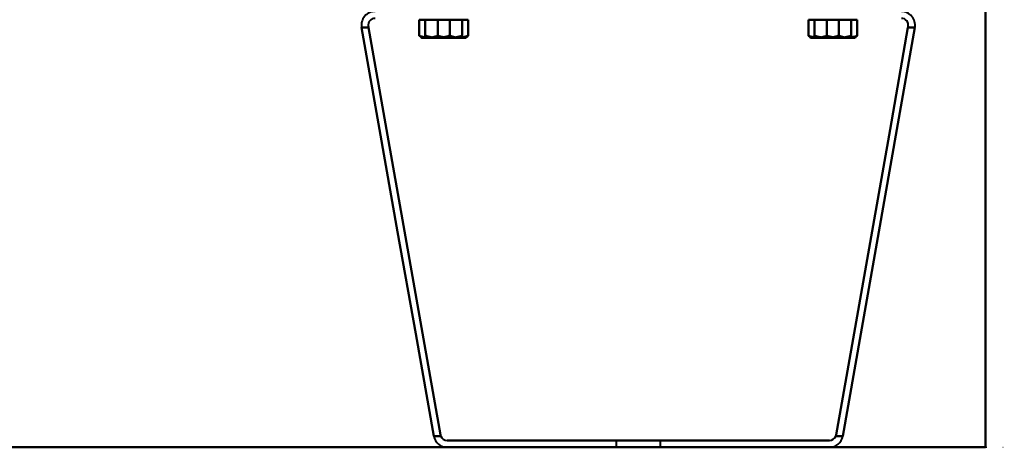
# Model space of a CAD drawing. Header units: millimetres. Extents: x -1087 to 1688, y -120 to 1210.
# Tile 52 of 92: x 456 to 746, y 0 to 126. Entities that reach past the tile are written whole.
import ezdxf

# ---------------------------------------------------------------- set-up
doc = ezdxf.new("R2010")
doc.units = ezdxf.units.MM
doc.linetypes.add('Tiret point', pattern=[15.875, 6.35, -4.7625, 0, -4.7625])
for name, color, linetype, lineweight in [('A-FLOR-LEVL', 51, 'Continuous', 30), ('A-GENM', 13, 'Continuous', 40), ('G-IMPT', 8, 'Continuous', 40)]:
    doc.layers.add(name, color=color, linetype=linetype, lineweight=lineweight)

# ---------------------------------------------------------------- blocks, each defined once
blk = doc.blocks.new('Maintenance r21 - Maintenance r21-762144-Arrière')
at = {"layer": 'A-GENM'}
for p, q in [((740, 1138), (740, 0)), ((740, 0), (740, 1138)), ((740, 0), (-740, 0)), ((-740, 0), (740, 0))]:
    blk.add_line(p, q, dxfattribs=at)
blk = doc.blocks.new('NEXA 2000 CALQUES_dwg-762145-Arrière')
at = {"layer": 'G-IMPT'}
for p, q in [((573.93, 125.97), (575.94, 125.97)), ((573.93, 125.97), (575.94, 125.97)), ((575.94, 125.97), (573.93, 125.97)), ((575.94, 125.97), (573.93, 125.97)), ((574.12, 125.97), (578.61, 125.97)), ((574.12, 125.97), (578.61, 125.97)), ((578.61, 125.97), (574.12, 125.97)), ((578.61, 125.97), (574.12, 125.97)), ((575.94, 125.97), (582.26, 125.97)), ((575.94, 125.97), (582.26, 125.97)), ((582.26, 125.97), (575.94, 125.97)), ((582.26, 125.97), (575.94, 125.97)), ((578.61, 125.97), (584.93, 125.97)), ((578.61, 125.97), (584.93, 125.97)), ((584.93, 125.97), (578.61, 125.97)), ((584.93, 125.97), (578.61, 125.97)), ((582.26, 125.97), (586.75, 125.97)), ((582.26, 125.97), (586.75, 125.97)), ((586.75, 125.97), (582.26, 125.97)), ((586.75, 125.97), (582.26, 125.97)), ((584.93, 125.97), (586.93, 125.97)), ((584.93, 125.97), (586.93, 125.97)), ((586.93, 125.97), (584.93, 125.97)), ((586.93, 125.97), (584.93, 125.97)), ((688.5, 125.97), (690.51, 125.97)), ((688.5, 125.97), (690.51, 125.97)), ((690.51, 125.97), (688.5, 125.97)), ((690.51, 125.97), (688.5, 125.97)), ((688.69, 125.97), (693.18, 125.97)), ((688.69, 125.97), (693.18, 125.97)), ((693.18, 125.97), (688.69, 125.97)), ((693.18, 125.97), (688.69, 125.97)), ((690.51, 125.97), (696.82, 125.97)), ((690.51, 125.97), (696.82, 125.97)), ((696.82, 125.97), (690.51, 125.97)), ((696.82, 125.97), (690.51, 125.97)), ((693.18, 125.97), (699.49, 125.97)), ((693.18, 125.97), (699.49, 125.97)), ((699.49, 125.97), (693.18, 125.97)), ((699.49, 125.97), (693.18, 125.97)), ((696.82, 125.97), (701.31, 125.97)), ((696.82, 125.97), (701.31, 125.97)), ((701.31, 125.97), (696.82, 125.97)), ((701.31, 125.97), (696.82, 125.97)), ((699.49, 125.97), (701.5, 125.97)), ((699.49, 125.97), (701.5, 125.97)), ((701.5, 125.97), (699.49, 125.97)), ((701.5, 125.97), (699.49, 125.97)), ((573.75, 120.78), (573.93, 120.67)), ((573.75, 120.78), (573.93, 120.67)), ((573.93, 120.67), (575.94, 120.67)), ((573.93, 120.67), (575.94, 120.67)), ((575.94, 120.67), (573.93, 120.67)), ((575.94, 120.67), (573.93, 120.67)), ((574.12, 120.67), (578.61, 120.67)), ((574.12, 120.67), (578.61, 120.67)), ((578.61, 120.67), (574.12, 120.67)), ((578.61, 120.67), (574.12, 120.67)), ((575.94, 120.67), (582.26, 120.67)), ((575.94, 120.67), (582.26, 120.67)), ((582.26, 120.67), (575.94, 120.67)), ((582.26, 120.67), (575.94, 120.67)), ((578.61, 120.67), (584.93, 120.67)), ((578.61, 120.67), (584.93, 120.67)), ((584.93, 120.67), (578.61, 120.67)), ((584.93, 120.67), (578.61, 120.67)), ((582.26, 120.67), (586.75, 120.67)), ((582.26, 120.67), (586.75, 120.67)), ((586.75, 120.67), (582.26, 120.67)), ((586.75, 120.67), (582.26, 120.67)), ((584.93, 120.67), (586.93, 120.67)), ((584.93, 120.67), (586.93, 120.67)), ((586.93, 120.67), (584.93, 120.67)), ((586.93, 120.67), (584.93, 120.67)), ((586.93, 120.67), (587.12, 120.78)), ((586.93, 120.67), (587.12, 120.78)), ((688.31, 120.78), (688.5, 120.67)), ((688.31, 120.78), (688.5, 120.67)), ((688.5, 120.67), (690.51, 120.67)), ((688.5, 120.67), (690.51, 120.67)), ((690.51, 120.67), (688.5, 120.67)), ((690.51, 120.67), (688.5, 120.67)), ((688.69, 120.67), (693.18, 120.67)), ((688.69, 120.67), (693.18, 120.67)), ((693.18, 120.67), (688.69, 120.67)), ((693.18, 120.67), (688.69, 120.67)), ((690.51, 120.67), (696.82, 120.67)), ((690.51, 120.67), (696.82, 120.67)), ((696.82, 120.67), (690.51, 120.67)), ((696.82, 120.67), (690.51, 120.67)), ((693.18, 120.67), (699.49, 120.67)), ((693.18, 120.67), (699.49, 120.67)), ((699.49, 120.67), (693.18, 120.67)), ((699.49, 120.67), (693.18, 120.67)), ((696.82, 120.67), (701.31, 120.67)), ((696.82, 120.67), (701.31, 120.67)), ((701.31, 120.67), (696.82, 120.67)), ((701.31, 120.67), (696.82, 120.67)), ((699.49, 120.67), (701.5, 120.67)), ((699.49, 120.67), (701.5, 120.67)), ((701.5, 120.67), (699.49, 120.67)), ((701.5, 120.67), (699.49, 120.67)), ((701.5, 120.67), (701.69, 120.78)), ((701.5, 120.67), (701.69, 120.78)), ((631.22, 2), (631.22, 0)), ((631.22, 2), (631.22, 0)), ((644.22, 2), (631.22, 2)), ((637.72, 2), (631.22, 2)), ((644.22, 2), (631.22, 2)), ((637.72, 2), (631.22, 2)), ((631.22, 2), (637.72, 2)), ((631.22, 2), (637.72, 2)), ((644.22, 0), (631.22, 0)), ((644.22, 0), (631.22, 0)), ((644.22, 0), (631.22, 0)), ((644.22, 0), (631.22, 0)), ((644.22, 2), (637.72, 2)), ((644.22, 2), (637.72, 2)), ((637.72, 2), (644.22, 2)), ((637.72, 2), (644.22, 2)), ((644.22, 0), (644.22, 2)), ((644.22, 0), (644.22, 2)), ((631.22, 0), (644.22, 0)), ((631.22, 0), (644.22, 0)), ((631.22, 0), (644.22, 0)), ((631.22, 0), (644.22, 0))]:
    blk.add_line(p, q, dxfattribs=at)
at = {"layer": 'G-IMPT', "flags": 128}
for points in [[(574.12, 125.97), (573.9, 125.97), (573.67, 125.97), (573.45, 125.97), (573.23, 125.97)], [(573.23, 125.97), (573.23, 124.79), (573.23, 123.61), (573.23, 122.43), (573.23, 121.25)], [(573.23, 121.25), (573.23, 122.43), (573.23, 123.61), (573.23, 124.79), (573.23, 125.97)], [(573.23, 125.97), (573.91, 125.97), (574.59, 125.97), (575.26, 125.97), (575.94, 125.97)], [(574.12, 125.97), (573.9, 125.97), (573.67, 125.97), (573.45, 125.97), (573.23, 125.97)], [(573.23, 125.97), (573.23, 124.79), (573.23, 123.61), (573.23, 122.43), (573.23, 121.25)], [(573.23, 121.25), (573.23, 122.43), (573.23, 123.61), (573.23, 124.79), (573.23, 125.97)], [(573.23, 125.97), (573.91, 125.97), (574.59, 125.97), (575.26, 125.97), (575.94, 125.97)], [(575.94, 125.97), (575.26, 125.97), (574.59, 125.97), (573.91, 125.97), (573.23, 125.97)], [(573.23, 125.97), (573.45, 125.97), (573.67, 125.97), (573.9, 125.97), (574.12, 125.97)], [(575.94, 125.97), (575.26, 125.97), (574.59, 125.97), (573.91, 125.97), (573.23, 125.97)], [(573.23, 125.97), (573.45, 125.97), (573.67, 125.97), (573.9, 125.97), (574.12, 125.97)], [(575.01, 125.97), (574.79, 125.97), (574.56, 125.97), (574.34, 125.97), (574.12, 125.97)], [(575.01, 125.97), (574.79, 125.97), (574.56, 125.97), (574.34, 125.97), (574.12, 125.97)], [(574.12, 125.97), (574.34, 125.97), (574.56, 125.97), (574.79, 125.97), (575.01, 125.97)], [(574.12, 125.97), (574.34, 125.97), (574.56, 125.97), (574.79, 125.97), (575.01, 125.97)], [(578.61, 125.97), (577.71, 125.97), (576.81, 125.97), (575.91, 125.97), (575.01, 125.97)], [(575.01, 125.97), (575.01, 124.79), (575.01, 123.61), (575.01, 122.43), (575.01, 121.25)], [(575.01, 121.25), (575.01, 122.43), (575.01, 123.61), (575.01, 124.79), (575.01, 125.97)], [(578.61, 125.97), (577.71, 125.97), (576.81, 125.97), (575.91, 125.97), (575.01, 125.97)], [(575.01, 125.97), (575.01, 124.79), (575.01, 123.61), (575.01, 122.43), (575.01, 121.25)], [(575.01, 121.25), (575.01, 122.43), (575.01, 123.61), (575.01, 124.79), (575.01, 125.97)], [(575.01, 125.97), (575.91, 125.97), (576.81, 125.97), (577.71, 125.97), (578.61, 125.97)], [(575.01, 125.97), (575.91, 125.97), (576.81, 125.97), (577.71, 125.97), (578.61, 125.97)], [(575.94, 125.97), (576.62, 125.97), (577.3, 125.97), (577.98, 125.97), (578.66, 125.97)], [(575.94, 125.97), (576.62, 125.97), (577.3, 125.97), (577.98, 125.97), (578.66, 125.97)], [(578.66, 125.97), (577.98, 125.97), (577.3, 125.97), (576.62, 125.97), (575.94, 125.97)], [(578.66, 125.97), (577.98, 125.97), (577.3, 125.97), (576.62, 125.97), (575.94, 125.97)], [(582.21, 125.97), (581.31, 125.97), (580.41, 125.97), (579.51, 125.97), (578.61, 125.97)], [(582.21, 125.97), (581.31, 125.97), (580.41, 125.97), (579.51, 125.97), (578.61, 125.97)], [(578.61, 125.97), (579.51, 125.97), (580.41, 125.97), (581.31, 125.97), (582.21, 125.97)], [(578.61, 125.97), (579.51, 125.97), (580.41, 125.97), (581.31, 125.97), (582.21, 125.97)], [(578.66, 125.97), (578.66, 124.79), (578.66, 123.61), (578.66, 122.43), (578.66, 121.25)], [(578.66, 121.25), (578.66, 122.43), (578.66, 123.61), (578.66, 124.79), (578.66, 125.97)], [(578.66, 125.97), (579.56, 125.97), (580.46, 125.97), (581.36, 125.97), (582.26, 125.97)], [(578.66, 125.97), (578.66, 124.79), (578.66, 123.61), (578.66, 122.43), (578.66, 121.25)], [(578.66, 121.25), (578.66, 122.43), (578.66, 123.61), (578.66, 124.79), (578.66, 125.97)], [(578.66, 125.97), (579.56, 125.97), (580.46, 125.97), (581.36, 125.97), (582.26, 125.97)], [(582.26, 125.97), (581.36, 125.97), (580.46, 125.97), (579.56, 125.97), (578.66, 125.97)], [(582.26, 125.97), (581.36, 125.97), (580.46, 125.97), (579.56, 125.97), (578.66, 125.97)], [(584.93, 125.97), (584.25, 125.97), (583.57, 125.97), (582.89, 125.97), (582.21, 125.97)], [(582.21, 125.97), (582.21, 124.79), (582.21, 123.61), (582.21, 122.43), (582.21, 121.25)], [(582.21, 121.25), (582.21, 122.43), (582.21, 123.61), (582.21, 124.79), (582.21, 125.97)], [(584.93, 125.97), (584.25, 125.97), (583.57, 125.97), (582.89, 125.97), (582.21, 125.97)], [(582.21, 125.97), (582.21, 124.79), (582.21, 123.61), (582.21, 122.43), (582.21, 121.25)], [(582.21, 121.25), (582.21, 122.43), (582.21, 123.61), (582.21, 124.79), (582.21, 125.97)], [(582.21, 125.97), (582.89, 125.97), (583.57, 125.97), (584.25, 125.97), (584.93, 125.97)], [(582.21, 125.97), (582.89, 125.97), (583.57, 125.97), (584.25, 125.97), (584.93, 125.97)], [(582.26, 125.97), (583.16, 125.97), (584.06, 125.97), (584.96, 125.97), (585.86, 125.97)], [(582.26, 125.97), (583.16, 125.97), (584.06, 125.97), (584.96, 125.97), (585.86, 125.97)], [(585.86, 125.97), (584.96, 125.97), (584.06, 125.97), (583.16, 125.97), (582.26, 125.97)], [(585.86, 125.97), (584.96, 125.97), (584.06, 125.97), (583.16, 125.97), (582.26, 125.97)], [(587.64, 125.97), (586.96, 125.97), (586.28, 125.97), (585.6, 125.97), (584.93, 125.97)], [(587.64, 125.97), (586.96, 125.97), (586.28, 125.97), (585.6, 125.97), (584.93, 125.97)], [(584.93, 125.97), (585.6, 125.97), (586.28, 125.97), (586.96, 125.97), (587.64, 125.97)], [(584.93, 125.97), (585.6, 125.97), (586.28, 125.97), (586.96, 125.97), (587.64, 125.97)], [(585.86, 125.97), (585.86, 124.79), (585.86, 123.61), (585.86, 122.43), (585.86, 121.25)], [(585.86, 121.25), (585.86, 122.43), (585.86, 123.61), (585.86, 124.79), (585.86, 125.97)], [(585.86, 125.97), (586.08, 125.97), (586.3, 125.97), (586.53, 125.97), (586.75, 125.97)], [(585.86, 125.97), (585.86, 124.79), (585.86, 123.61), (585.86, 122.43), (585.86, 121.25)], [(585.86, 121.25), (585.86, 122.43), (585.86, 123.61), (585.86, 124.79), (585.86, 125.97)], [(585.86, 125.97), (586.08, 125.97), (586.3, 125.97), (586.53, 125.97), (586.75, 125.97)], [(586.75, 125.97), (586.53, 125.97), (586.3, 125.97), (586.08, 125.97), (585.86, 125.97)], [(586.75, 125.97), (586.53, 125.97), (586.3, 125.97), (586.08, 125.97), (585.86, 125.97)], [(586.75, 125.97), (586.97, 125.97), (587.19, 125.97), (587.42, 125.97), (587.64, 125.97)], [(586.75, 125.97), (586.97, 125.97), (587.19, 125.97), (587.42, 125.97), (587.64, 125.97)], [(587.64, 125.97), (587.42, 125.97), (587.19, 125.97), (586.97, 125.97), (586.75, 125.97)], [(587.64, 125.97), (587.42, 125.97), (587.19, 125.97), (586.97, 125.97), (586.75, 125.97)], [(587.64, 121.25), (587.64, 122.43), (587.64, 123.61), (587.64, 124.79), (587.64, 125.97)], [(587.64, 125.97), (587.64, 124.79), (587.64, 123.61), (587.64, 122.43), (587.64, 121.25)], [(587.64, 121.25), (587.64, 122.43), (587.64, 123.61), (587.64, 124.79), (587.64, 125.97)], [(587.64, 125.97), (587.64, 124.79), (587.64, 123.61), (587.64, 122.43), (587.64, 121.25)], [(688.69, 125.97), (688.46, 125.97), (688.24, 125.97), (688.02, 125.97), (687.8, 125.97)], [(687.8, 125.97), (687.8, 124.79), (687.8, 123.61), (687.8, 122.43), (687.8, 121.25)], [(687.8, 121.25), (687.8, 122.43), (687.8, 123.61), (687.8, 124.79), (687.8, 125.97)], [(687.8, 125.97), (688.47, 125.97), (689.15, 125.97), (689.83, 125.97), (690.51, 125.97)], [(688.69, 125.97), (688.46, 125.97), (688.24, 125.97), (688.02, 125.97), (687.8, 125.97)], [(687.8, 125.97), (687.8, 124.79), (687.8, 123.61), (687.8, 122.43), (687.8, 121.25)], [(687.8, 121.25), (687.8, 122.43), (687.8, 123.61), (687.8, 124.79), (687.8, 125.97)], [(687.8, 125.97), (688.47, 125.97), (689.15, 125.97), (689.83, 125.97), (690.51, 125.97)], [(690.51, 125.97), (689.83, 125.97), (689.15, 125.97), (688.47, 125.97), (687.8, 125.97)], [(687.8, 125.97), (688.02, 125.97), (688.24, 125.97), (688.46, 125.97), (688.69, 125.97)], [(690.51, 125.97), (689.83, 125.97), (689.15, 125.97), (688.47, 125.97), (687.8, 125.97)], [(687.8, 125.97), (688.02, 125.97), (688.24, 125.97), (688.46, 125.97), (688.69, 125.97)], [(689.57, 125.97), (689.35, 125.97), (689.13, 125.97), (688.91, 125.97), (688.69, 125.97)], [(689.57, 125.97), (689.35, 125.97), (689.13, 125.97), (688.91, 125.97), (688.69, 125.97)], [(688.69, 125.97), (688.91, 125.97), (689.13, 125.97), (689.35, 125.97), (689.57, 125.97)], [(688.69, 125.97), (688.91, 125.97), (689.13, 125.97), (689.35, 125.97), (689.57, 125.97)], [(693.18, 125.97), (692.28, 125.97), (691.38, 125.97), (690.48, 125.97), (689.57, 125.97)], [(689.57, 125.97), (689.57, 124.79), (689.57, 123.61), (689.57, 122.43), (689.57, 121.25)], [(689.57, 121.25), (689.57, 122.43), (689.57, 123.61), (689.57, 124.79), (689.57, 125.97)], [(693.18, 125.97), (692.28, 125.97), (691.38, 125.97), (690.48, 125.97), (689.57, 125.97)], [(689.57, 125.97), (689.57, 124.79), (689.57, 123.61), (689.57, 122.43), (689.57, 121.25)], [(689.57, 121.25), (689.57, 122.43), (689.57, 123.61), (689.57, 124.79), (689.57, 125.97)], [(689.57, 125.97), (690.48, 125.97), (691.38, 125.97), (692.28, 125.97), (693.18, 125.97)], [(689.57, 125.97), (690.48, 125.97), (691.38, 125.97), (692.28, 125.97), (693.18, 125.97)], [(690.51, 125.97), (691.19, 125.97), (691.86, 125.97), (692.54, 125.97), (693.22, 125.97)], [(690.51, 125.97), (691.19, 125.97), (691.86, 125.97), (692.54, 125.97), (693.22, 125.97)], [(693.22, 125.97), (692.54, 125.97), (691.86, 125.97), (691.19, 125.97), (690.51, 125.97)], [(693.22, 125.97), (692.54, 125.97), (691.86, 125.97), (691.19, 125.97), (690.51, 125.97)], [(696.78, 125.97), (695.88, 125.97), (694.98, 125.97), (694.08, 125.97), (693.18, 125.97)], [(696.78, 125.97), (695.88, 125.97), (694.98, 125.97), (694.08, 125.97), (693.18, 125.97)], [(693.18, 125.97), (694.08, 125.97), (694.98, 125.97), (695.88, 125.97), (696.78, 125.97)], [(693.18, 125.97), (694.08, 125.97), (694.98, 125.97), (695.88, 125.97), (696.78, 125.97)], [(693.22, 125.97), (693.22, 124.79), (693.22, 123.61), (693.22, 122.43), (693.22, 121.25)], [(693.22, 121.25), (693.22, 122.43), (693.22, 123.61), (693.22, 124.79), (693.22, 125.97)], [(693.22, 125.97), (694.12, 125.97), (695.02, 125.97), (695.92, 125.97), (696.82, 125.97)], [(693.22, 125.97), (693.22, 124.79), (693.22, 123.61), (693.22, 122.43), (693.22, 121.25)], [(693.22, 121.25), (693.22, 122.43), (693.22, 123.61), (693.22, 124.79), (693.22, 125.97)], [(693.22, 125.97), (694.12, 125.97), (695.02, 125.97), (695.92, 125.97), (696.82, 125.97)], [(696.82, 125.97), (695.92, 125.97), (695.02, 125.97), (694.12, 125.97), (693.22, 125.97)], [(696.82, 125.97), (695.92, 125.97), (695.02, 125.97), (694.12, 125.97), (693.22, 125.97)], [(699.49, 125.97), (698.81, 125.97), (698.14, 125.97), (697.46, 125.97), (696.78, 125.97)], [(696.78, 125.97), (696.78, 124.79), (696.78, 123.61), (696.78, 122.43), (696.78, 121.25)], [(696.78, 121.25), (696.78, 122.43), (696.78, 123.61), (696.78, 124.79), (696.78, 125.97)], [(699.49, 125.97), (698.81, 125.97), (698.14, 125.97), (697.46, 125.97), (696.78, 125.97)], [(696.78, 125.97), (696.78, 124.79), (696.78, 123.61), (696.78, 122.43), (696.78, 121.25)], [(696.78, 121.25), (696.78, 122.43), (696.78, 123.61), (696.78, 124.79), (696.78, 125.97)], [(696.78, 125.97), (697.46, 125.97), (698.14, 125.97), (698.81, 125.97), (699.49, 125.97)], [(696.78, 125.97), (697.46, 125.97), (698.14, 125.97), (698.81, 125.97), (699.49, 125.97)], [(696.82, 125.97), (697.72, 125.97), (698.62, 125.97), (699.52, 125.97), (700.43, 125.97)], [(696.82, 125.97), (697.72, 125.97), (698.62, 125.97), (699.52, 125.97), (700.43, 125.97)], [(700.43, 125.97), (699.52, 125.97), (698.62, 125.97), (697.72, 125.97), (696.82, 125.97)], [(700.43, 125.97), (699.52, 125.97), (698.62, 125.97), (697.72, 125.97), (696.82, 125.97)], [(702.2, 125.97), (701.53, 125.97), (700.85, 125.97), (700.17, 125.97), (699.49, 125.97)], [(702.2, 125.97), (701.53, 125.97), (700.85, 125.97), (700.17, 125.97), (699.49, 125.97)], [(699.49, 125.97), (700.17, 125.97), (700.85, 125.97), (701.53, 125.97), (702.2, 125.97)], [(699.49, 125.97), (700.17, 125.97), (700.85, 125.97), (701.53, 125.97), (702.2, 125.97)], [(700.43, 125.97), (700.43, 124.79), (700.43, 123.61), (700.43, 122.43), (700.43, 121.25)], [(700.43, 121.25), (700.43, 122.43), (700.43, 123.61), (700.43, 124.79), (700.43, 125.97)], [(700.43, 125.97), (700.65, 125.97), (700.87, 125.97), (701.09, 125.97), (701.31, 125.97)], [(700.43, 125.97), (700.43, 124.79), (700.43, 123.61), (700.43, 122.43), (700.43, 121.25)], [(700.43, 121.25), (700.43, 122.43), (700.43, 123.61), (700.43, 124.79), (700.43, 125.97)], [(700.43, 125.97), (700.65, 125.97), (700.87, 125.97), (701.09, 125.97), (701.31, 125.97)], [(701.31, 125.97), (701.09, 125.97), (700.87, 125.97), (700.65, 125.97), (700.43, 125.97)], [(701.31, 125.97), (701.09, 125.97), (700.87, 125.97), (700.65, 125.97), (700.43, 125.97)], [(701.31, 125.97), (701.54, 125.97), (701.76, 125.97), (701.98, 125.97), (702.2, 125.97)], [(701.31, 125.97), (701.54, 125.97), (701.76, 125.97), (701.98, 125.97), (702.2, 125.97)], [(702.2, 125.97), (701.98, 125.97), (701.76, 125.97), (701.54, 125.97), (701.31, 125.97)], [(702.2, 125.97), (701.98, 125.97), (701.76, 125.97), (701.54, 125.97), (701.31, 125.97)], [(702.2, 121.25), (702.2, 122.43), (702.2, 123.61), (702.2, 124.79), (702.2, 125.97)], [(702.2, 125.97), (702.2, 124.79), (702.2, 123.61), (702.2, 122.43), (702.2, 121.25)], [(702.2, 121.25), (702.2, 122.43), (702.2, 123.61), (702.2, 124.79), (702.2, 125.97)], [(702.2, 125.97), (702.2, 124.79), (702.2, 123.61), (702.2, 122.43), (702.2, 121.25)], [(577.49, 3.31), (572.18, 33.4), (566.87, 63.49), (561.57, 93.58), (556.26, 123.68)], [(556.26, 123.68), (556.77, 123.68), (557.28, 123.68), (557.79, 123.68), (558.29, 123.68)], [(556.26, 123.68), (561.57, 93.58), (566.87, 63.49), (572.18, 33.4), (577.49, 3.31)], [(558.29, 123.68), (557.79, 123.68), (557.28, 123.68), (556.77, 123.68), (556.26, 123.68)], [(558.29, 123.68), (557.79, 123.68), (557.28, 123.68), (556.77, 123.68), (556.26, 123.68)], [(577.49, 3.31), (572.18, 33.4), (566.87, 63.49), (561.57, 93.58), (556.26, 123.68)], [(556.26, 123.68), (561.57, 93.58), (566.87, 63.49), (572.18, 33.4), (577.49, 3.31)], [(556.26, 123.68), (556.77, 123.68), (557.28, 123.68), (557.79, 123.68), (558.29, 123.68)], [(558.29, 123.68), (558.28, 123.76), (558.26, 123.85), (558.25, 123.94), (558.23, 124.03)], [(558.23, 124.03), (558.25, 123.94), (558.26, 123.85), (558.28, 123.76), (558.29, 123.68)], [(558.23, 124.03), (558.25, 123.94), (558.26, 123.85), (558.28, 123.76), (558.29, 123.68)], [(558.29, 123.68), (558.28, 123.76), (558.26, 123.85), (558.25, 123.94), (558.23, 124.03)], [(558.29, 123.68), (563.58, 93.67), (568.87, 63.67), (574.17, 33.66), (579.46, 3.65)], [(558.29, 123.68), (563.58, 93.67), (568.87, 63.67), (574.17, 33.66), (579.46, 3.65)], [(579.46, 3.65), (574.17, 33.66), (568.87, 63.67), (563.58, 93.67), (558.29, 123.68)], [(579.46, 3.65), (574.17, 33.66), (568.87, 63.67), (563.58, 93.67), (558.29, 123.68)], [(695.98, 3.65), (701.27, 33.66), (706.56, 63.67), (711.85, 93.67), (717.14, 123.68)], [(717.14, 123.68), (711.85, 93.67), (706.56, 63.67), (701.27, 33.66), (695.98, 3.65)], [(717.14, 123.68), (711.85, 93.67), (706.56, 63.67), (701.27, 33.66), (695.98, 3.65)], [(695.98, 3.65), (701.27, 33.66), (706.56, 63.67), (711.85, 93.67), (717.14, 123.68)], [(719.17, 123.68), (713.87, 93.58), (708.56, 63.49), (703.25, 33.4), (697.95, 3.31)], [(697.95, 3.31), (703.25, 33.4), (708.56, 63.49), (713.87, 93.58), (719.17, 123.68)], [(719.17, 123.68), (713.87, 93.58), (708.56, 63.49), (703.25, 33.4), (697.95, 3.31)], [(697.95, 3.31), (703.25, 33.4), (708.56, 63.49), (713.87, 93.58), (719.17, 123.68)], [(717.14, 123.68), (717.16, 123.76), (717.17, 123.85), (717.19, 123.94), (717.2, 124.03)], [(717.14, 123.68), (717.16, 123.76), (717.17, 123.85), (717.19, 123.94), (717.2, 124.03)], [(717.2, 124.03), (717.19, 123.94), (717.17, 123.85), (717.16, 123.76), (717.14, 123.68)], [(717.2, 124.03), (717.19, 123.94), (717.17, 123.85), (717.16, 123.76), (717.14, 123.68)], [(717.14, 123.68), (717.65, 123.68), (718.16, 123.68), (718.66, 123.68), (719.17, 123.68)], [(719.17, 123.68), (718.66, 123.68), (718.16, 123.68), (717.65, 123.68), (717.14, 123.68)], [(719.17, 123.68), (718.66, 123.68), (718.16, 123.68), (717.65, 123.68), (717.14, 123.68)], [(717.14, 123.68), (717.65, 123.68), (718.16, 123.68), (718.66, 123.68), (719.17, 123.68)], [(579.55, 3.31), (579.03, 3.31), (578.52, 3.31), (578, 3.31), (577.49, 3.31)], [(577.49, 3.31), (578, 3.31), (578.52, 3.31), (579.03, 3.31), (579.55, 3.31)], [(577.49, 3.31), (578, 3.31), (578.52, 3.31), (579.03, 3.31), (579.55, 3.31)], [(579.55, 3.31), (579.03, 3.31), (578.52, 3.31), (578, 3.31), (577.49, 3.31)], [(695.88, 3.31), (696.4, 3.31), (696.92, 3.31), (697.43, 3.31), (697.95, 3.31)], [(697.95, 3.31), (697.43, 3.31), (696.92, 3.31), (696.4, 3.31), (695.88, 3.31)], [(697.95, 3.31), (697.43, 3.31), (696.92, 3.31), (696.4, 3.31), (695.88, 3.31)], [(695.88, 3.31), (696.4, 3.31), (696.92, 3.31), (697.43, 3.31), (697.95, 3.31)], [(694.01, 2), (665.86, 2), (637.72, 2), (609.57, 2), (581.43, 2)], [(581.43, 2), (609.57, 2), (637.72, 2), (665.86, 2), (694.01, 2)], [(581.43, 2), (609.57, 2), (637.72, 2), (665.86, 2), (694.01, 2)], [(694.01, 2), (665.86, 2), (637.72, 2), (609.57, 2), (581.43, 2)], [(581.43, 0), (609.57, 0), (637.72, 0), (665.86, 0), (694.01, 0)], [(694.01, 0), (665.86, 0), (637.72, 0), (609.57, 0), (581.43, 0)], [(694.01, 0), (665.86, 0), (637.72, 0), (609.57, 0), (581.43, 0)], [(581.43, 0), (609.57, 0), (637.72, 0), (665.86, 0), (694.01, 0)]]:
    blk.add_lwpolyline(points, dxfattribs=at)
at = {"layer": 'G-IMPT'}
for centre, radius, start, end in [((560.2, 124.37), 4, 90, 190), ((560.2, 124.37), 4, 90, 190), ((560.2, 124.37), 4, 90, 190), ((560.2, 124.37), 4, 90, 190), ((715.23, 124.37), 4, 350, 90), ((715.23, 124.37), 4, 350, 90), ((715.23, 124.37), 4, 350, 90), ((715.23, 124.37), 4, 350, 90), ((560.2, 124.37), 2, 90, 190), ((560.2, 124.37), 2, 90, 190), ((560.2, 124.37), 2, 90, 190), ((560.2, 124.37), 2, 90, 190), ((715.23, 124.37), 2, 350, 90), ((715.23, 124.37), 2, 350, 90), ((715.23, 124.37), 2, 350, 90), ((715.23, 124.37), 2, 350, 90), ((581.43, 4), 4, 190, 270), ((581.43, 4), 4, 190, 270), ((581.43, 4), 4, 190, 270), ((581.43, 4), 4, 190, 270), ((581.43, 4), 2, 200.322, 270), ((581.43, 4), 2, 200.322, 270), ((581.43, 4), 2, 200.322, 270), ((581.43, 4), 2, 200.322, 270), ((694.01, 4), 4, 270, 350), ((694.01, 4), 2, 270, 339.678), ((694.01, 4), 4, 270, 350), ((694.01, 4), 4, 270, 350), ((694.01, 4), 4, 270, 350), ((694.01, 4), 2, 270, 339.678), ((694.01, 4), 2, 270, 339.678), ((694.01, 4), 2, 270, 339.678)]:
    blk.add_arc(centre, radius, start, end, dxfattribs=at)
for points, knots in [([(574.12, 120.67), (573.98, 120.67), (573.77, 120.74), (573.47, 120.98), (573.31, 121.15), (573.23, 121.25)], [0, 0, 0, 0, 0.5, 0.75, 1, 1, 1, 1]), ([(573.23, 121.25), (573.48, 121.15), (573.97, 120.98), (574.87, 120.74), (575.51, 120.67), (575.94, 120.67)], [0, 0, 0, 0, 0.25, 0.5, 1, 1, 1, 1]), ([(574.12, 120.67), (573.98, 120.67), (573.77, 120.74), (573.47, 120.98), (573.31, 121.15), (573.23, 121.25)], [0, 0, 0, 0, 0.5, 0.75, 1, 1, 1, 1]), ([(573.23, 121.25), (573.48, 121.15), (573.97, 120.98), (574.87, 120.74), (575.51, 120.67), (575.94, 120.67)], [0, 0, 0, 0, 0.25, 0.5, 1, 1, 1, 1]), ([(575.01, 121.25), (574.93, 121.15), (574.77, 120.98), (574.48, 120.74), (574.26, 120.67), (574.12, 120.67)], [0, 0, 0, 0, 0.25, 0.5, 1, 1, 1, 1]), ([(575.01, 121.25), (574.93, 121.15), (574.77, 120.98), (574.48, 120.74), (574.26, 120.67), (574.12, 120.67)], [0, 0, 0, 0, 0.25, 0.5, 1, 1, 1, 1]), ([(578.61, 120.67), (578.03, 120.67), (577.19, 120.74), (575.98, 120.98), (575.34, 121.15), (575.01, 121.25)], [0, 0, 0, 0, 0.5, 0.75, 1, 1, 1, 1]), ([(578.61, 120.67), (578.03, 120.67), (577.19, 120.74), (575.98, 120.98), (575.34, 121.15), (575.01, 121.25)], [0, 0, 0, 0, 0.5, 0.75, 1, 1, 1, 1]), ([(575.94, 120.67), (576.38, 120.67), (577.02, 120.74), (577.92, 120.98), (578.4, 121.15), (578.66, 121.25)], [0, 0, 0, 0, 0.5, 0.75, 1, 1, 1, 1]), ([(575.94, 120.67), (576.38, 120.67), (577.02, 120.74), (577.92, 120.98), (578.4, 121.15), (578.66, 121.25)], [0, 0, 0, 0, 0.5, 0.75, 1, 1, 1, 1]), ([(582.21, 121.25), (581.88, 121.15), (581.24, 120.98), (580.04, 120.74), (579.19, 120.67), (578.61, 120.67)], [0, 0, 0, 0, 0.25, 0.5, 1, 1, 1, 1]), ([(582.21, 121.25), (581.88, 121.15), (581.24, 120.98), (580.04, 120.74), (579.19, 120.67), (578.61, 120.67)], [0, 0, 0, 0, 0.25, 0.5, 1, 1, 1, 1]), ([(578.66, 121.25), (578.99, 121.15), (579.63, 120.98), (580.83, 120.74), (581.68, 120.67), (582.26, 120.67)], [0, 0, 0, 0, 0.25, 0.5, 1, 1, 1, 1]), ([(578.66, 121.25), (578.99, 121.15), (579.63, 120.98), (580.83, 120.74), (581.68, 120.67), (582.26, 120.67)], [0, 0, 0, 0, 0.25, 0.5, 1, 1, 1, 1]), ([(584.93, 120.67), (584.49, 120.67), (583.85, 120.74), (582.94, 120.98), (582.47, 121.15), (582.21, 121.25)], [0, 0, 0, 0, 0.5, 0.75, 1, 1, 1, 1]), ([(584.93, 120.67), (584.49, 120.67), (583.85, 120.74), (582.94, 120.98), (582.47, 121.15), (582.21, 121.25)], [0, 0, 0, 0, 0.5, 0.75, 1, 1, 1, 1]), ([(582.26, 120.67), (582.84, 120.67), (583.68, 120.74), (584.88, 120.98), (585.53, 121.15), (585.86, 121.25)], [0, 0, 0, 0, 0.5, 0.75, 1, 1, 1, 1]), ([(582.26, 120.67), (582.84, 120.67), (583.68, 120.74), (584.88, 120.98), (585.53, 121.15), (585.86, 121.25)], [0, 0, 0, 0, 0.5, 0.75, 1, 1, 1, 1]), ([(587.64, 121.25), (587.39, 121.15), (586.9, 120.98), (586, 120.74), (585.36, 120.67), (584.93, 120.67)], [0, 0, 0, 0, 0.25, 0.5, 1, 1, 1, 1]), ([(587.64, 121.25), (587.39, 121.15), (586.9, 120.98), (586, 120.74), (585.36, 120.67), (584.93, 120.67)], [0, 0, 0, 0, 0.25, 0.5, 1, 1, 1, 1]), ([(585.86, 121.25), (585.94, 121.15), (586.1, 120.98), (586.39, 120.74), (586.6, 120.67), (586.75, 120.67)], [0, 0, 0, 0, 0.25, 0.5, 1, 1, 1, 1]), ([(585.86, 121.25), (585.94, 121.15), (586.1, 120.98), (586.39, 120.74), (586.6, 120.67), (586.75, 120.67)], [0, 0, 0, 0, 0.25, 0.5, 1, 1, 1, 1]), ([(586.75, 120.67), (586.89, 120.67), (587.1, 120.74), (587.4, 120.98), (587.56, 121.15), (587.64, 121.25)], [0, 0, 0, 0, 0.5, 0.75, 1, 1, 1, 1]), ([(586.75, 120.67), (586.89, 120.67), (587.1, 120.74), (587.4, 120.98), (587.56, 121.15), (587.64, 121.25)], [0, 0, 0, 0, 0.5, 0.75, 1, 1, 1, 1]), ([(688.69, 120.67), (688.54, 120.67), (688.34, 120.74), (688.04, 120.98), (687.88, 121.15), (687.8, 121.25)], [0, 0, 0, 0, 0.5, 0.75, 1, 1, 1, 1]), ([(687.8, 121.25), (688.05, 121.15), (688.53, 120.98), (689.44, 120.74), (690.07, 120.67), (690.51, 120.67)], [0, 0, 0, 0, 0.25, 0.5, 1, 1, 1, 1]), ([(688.69, 120.67), (688.54, 120.67), (688.34, 120.74), (688.04, 120.98), (687.88, 121.15), (687.8, 121.25)], [0, 0, 0, 0, 0.5, 0.75, 1, 1, 1, 1]), ([(687.8, 121.25), (688.05, 121.15), (688.53, 120.98), (689.44, 120.74), (690.07, 120.67), (690.51, 120.67)], [0, 0, 0, 0, 0.25, 0.5, 1, 1, 1, 1]), ([(689.57, 121.25), (689.49, 121.15), (689.34, 120.98), (689.04, 120.74), (688.83, 120.67), (688.69, 120.67)], [0, 0, 0, 0, 0.25, 0.5, 1, 1, 1, 1]), ([(689.57, 121.25), (689.49, 121.15), (689.34, 120.98), (689.04, 120.74), (688.83, 120.67), (688.69, 120.67)], [0, 0, 0, 0, 0.25, 0.5, 1, 1, 1, 1]), ([(693.18, 120.67), (692.6, 120.67), (691.75, 120.74), (690.55, 120.98), (689.91, 121.15), (689.57, 121.25)], [0, 0, 0, 0, 0.5, 0.75, 1, 1, 1, 1]), ([(693.18, 120.67), (692.6, 120.67), (691.75, 120.74), (690.55, 120.98), (689.91, 121.15), (689.57, 121.25)], [0, 0, 0, 0, 0.5, 0.75, 1, 1, 1, 1]), ([(690.51, 120.67), (690.95, 120.67), (691.59, 120.74), (692.49, 120.98), (692.97, 121.15), (693.22, 121.25)], [0, 0, 0, 0, 0.5, 0.75, 1, 1, 1, 1]), ([(690.51, 120.67), (690.95, 120.67), (691.59, 120.74), (692.49, 120.98), (692.97, 121.15), (693.22, 121.25)], [0, 0, 0, 0, 0.5, 0.75, 1, 1, 1, 1]), ([(696.78, 121.25), (696.44, 121.15), (695.81, 120.98), (694.61, 120.74), (693.76, 120.67), (693.18, 120.67)], [0, 0, 0, 0, 0.25, 0.5, 1, 1, 1, 1]), ([(696.78, 121.25), (696.44, 121.15), (695.81, 120.98), (694.61, 120.74), (693.76, 120.67), (693.18, 120.67)], [0, 0, 0, 0, 0.25, 0.5, 1, 1, 1, 1]), ([(693.22, 121.25), (693.56, 121.15), (694.19, 120.98), (695.39, 120.74), (696.24, 120.67), (696.82, 120.67)], [0, 0, 0, 0, 0.25, 0.5, 1, 1, 1, 1]), ([(693.22, 121.25), (693.56, 121.15), (694.19, 120.98), (695.39, 120.74), (696.24, 120.67), (696.82, 120.67)], [0, 0, 0, 0, 0.25, 0.5, 1, 1, 1, 1]), ([(699.49, 120.67), (699.05, 120.67), (698.41, 120.74), (697.51, 120.98), (697.03, 121.15), (696.78, 121.25)], [0, 0, 0, 0, 0.5, 0.75, 1, 1, 1, 1]), ([(699.49, 120.67), (699.05, 120.67), (698.41, 120.74), (697.51, 120.98), (697.03, 121.15), (696.78, 121.25)], [0, 0, 0, 0, 0.5, 0.75, 1, 1, 1, 1]), ([(696.82, 120.67), (697.4, 120.67), (698.25, 120.74), (699.45, 120.98), (700.09, 121.15), (700.43, 121.25)], [0, 0, 0, 0, 0.5, 0.75, 1, 1, 1, 1]), ([(696.82, 120.67), (697.4, 120.67), (698.25, 120.74), (699.45, 120.98), (700.09, 121.15), (700.43, 121.25)], [0, 0, 0, 0, 0.5, 0.75, 1, 1, 1, 1]), ([(702.2, 121.25), (701.95, 121.15), (701.47, 120.98), (700.56, 120.74), (699.93, 120.67), (699.49, 120.67)], [0, 0, 0, 0, 0.25, 0.5, 1, 1, 1, 1]), ([(702.2, 121.25), (701.95, 121.15), (701.47, 120.98), (700.56, 120.74), (699.93, 120.67), (699.49, 120.67)], [0, 0, 0, 0, 0.25, 0.5, 1, 1, 1, 1]), ([(700.43, 121.25), (700.51, 121.15), (700.66, 120.98), (700.96, 120.74), (701.17, 120.67), (701.31, 120.67)], [0, 0, 0, 0, 0.25, 0.5, 1, 1, 1, 1]), ([(700.43, 121.25), (700.51, 121.15), (700.66, 120.98), (700.96, 120.74), (701.17, 120.67), (701.31, 120.67)], [0, 0, 0, 0, 0.25, 0.5, 1, 1, 1, 1]), ([(701.31, 120.67), (701.46, 120.67), (701.66, 120.74), (701.96, 120.98), (702.12, 121.15), (702.2, 121.25)], [0, 0, 0, 0, 0.5, 0.75, 1, 1, 1, 1]), ([(701.31, 120.67), (701.46, 120.67), (701.66, 120.74), (701.96, 120.98), (702.12, 121.15), (702.2, 121.25)], [0, 0, 0, 0, 0.5, 0.75, 1, 1, 1, 1])]:
    blk.add_open_spline(points, degree=3, knots=knots, dxfattribs=at)
for points in [[(573.23, 121.25), (573.39, 121.05), (573.7, 120.77), (573.98, 120.67), (574.12, 120.67)], [(575.94, 120.67), (575.51, 120.67), (574.65, 120.77), (573.73, 121.05), (573.23, 121.25)], [(573.23, 121.25), (573.39, 121.05), (573.7, 120.77), (573.98, 120.67), (574.12, 120.67)], [(575.94, 120.67), (575.51, 120.67), (574.65, 120.77), (573.73, 121.05), (573.23, 121.25)], [(574.12, 120.67), (574.26, 120.67), (574.54, 120.77), (574.85, 121.05), (575.01, 121.25)], [(574.12, 120.67), (574.26, 120.67), (574.54, 120.77), (574.85, 121.05), (575.01, 121.25)], [(575.01, 121.25), (575.67, 121.05), (576.9, 120.77), (578.04, 120.67), (578.61, 120.67)], [(575.01, 121.25), (575.67, 121.05), (576.9, 120.77), (578.04, 120.67), (578.61, 120.67)], [(578.66, 121.25), (578.16, 121.05), (577.23, 120.77), (576.37, 120.67), (575.94, 120.67)], [(578.66, 121.25), (578.16, 121.05), (577.23, 120.77), (576.37, 120.67), (575.94, 120.67)], [(578.61, 120.67), (579.18, 120.67), (580.32, 120.77), (581.55, 121.05), (582.21, 121.25)], [(578.61, 120.67), (579.18, 120.67), (580.32, 120.77), (581.55, 121.05), (582.21, 121.25)], [(582.26, 120.67), (581.68, 120.67), (580.54, 120.77), (579.32, 121.05), (578.66, 121.25)], [(582.26, 120.67), (581.68, 120.67), (580.54, 120.77), (579.32, 121.05), (578.66, 121.25)], [(582.21, 121.25), (582.71, 121.05), (583.64, 120.77), (584.49, 120.67), (584.93, 120.67)], [(582.21, 121.25), (582.71, 121.05), (583.64, 120.77), (584.49, 120.67), (584.93, 120.67)], [(585.86, 121.25), (585.2, 121.05), (583.97, 120.77), (582.83, 120.67), (582.26, 120.67)], [(585.86, 121.25), (585.2, 121.05), (583.97, 120.77), (582.83, 120.67), (582.26, 120.67)], [(584.93, 120.67), (585.36, 120.67), (586.22, 120.77), (587.14, 121.05), (587.64, 121.25)], [(584.93, 120.67), (585.36, 120.67), (586.22, 120.77), (587.14, 121.05), (587.64, 121.25)], [(586.75, 120.67), (586.61, 120.67), (586.33, 120.77), (586.02, 121.05), (585.86, 121.25)], [(586.75, 120.67), (586.61, 120.67), (586.33, 120.77), (586.02, 121.05), (585.86, 121.25)], [(587.64, 121.25), (587.48, 121.05), (587.17, 120.77), (586.89, 120.67), (586.75, 120.67)], [(587.64, 121.25), (587.48, 121.05), (587.17, 120.77), (586.89, 120.67), (586.75, 120.67)], [(687.8, 121.25), (687.96, 121.05), (688.26, 120.77), (688.54, 120.67), (688.69, 120.67)], [(690.51, 120.67), (690.08, 120.67), (689.22, 120.77), (688.29, 121.05), (687.8, 121.25)], [(687.8, 121.25), (687.96, 121.05), (688.26, 120.77), (688.54, 120.67), (688.69, 120.67)], [(690.51, 120.67), (690.08, 120.67), (689.22, 120.77), (688.29, 121.05), (687.8, 121.25)], [(688.69, 120.67), (688.83, 120.67), (689.11, 120.77), (689.41, 121.05), (689.57, 121.25)], [(688.69, 120.67), (688.83, 120.67), (689.11, 120.77), (689.41, 121.05), (689.57, 121.25)], [(689.57, 121.25), (690.24, 121.05), (691.46, 120.77), (692.6, 120.67), (693.18, 120.67)], [(689.57, 121.25), (690.24, 121.05), (691.46, 120.77), (692.6, 120.67), (693.18, 120.67)], [(693.22, 121.25), (692.72, 121.05), (691.8, 120.77), (690.94, 120.67), (690.51, 120.67)], [(693.22, 121.25), (692.72, 121.05), (691.8, 120.77), (690.94, 120.67), (690.51, 120.67)], [(693.18, 120.67), (693.75, 120.67), (694.89, 120.77), (696.12, 121.05), (696.78, 121.25)], [(693.18, 120.67), (693.75, 120.67), (694.89, 120.77), (696.12, 121.05), (696.78, 121.25)], [(696.82, 120.67), (696.25, 120.67), (695.11, 120.77), (693.88, 121.05), (693.22, 121.25)], [(696.82, 120.67), (696.25, 120.67), (695.11, 120.77), (693.88, 121.05), (693.22, 121.25)], [(696.78, 121.25), (697.28, 121.05), (698.2, 120.77), (699.06, 120.67), (699.49, 120.67)], [(696.78, 121.25), (697.28, 121.05), (698.2, 120.77), (699.06, 120.67), (699.49, 120.67)], [(700.43, 121.25), (699.76, 121.05), (698.54, 120.77), (697.4, 120.67), (696.82, 120.67)], [(700.43, 121.25), (699.76, 121.05), (698.54, 120.77), (697.4, 120.67), (696.82, 120.67)], [(699.49, 120.67), (699.92, 120.67), (700.78, 120.77), (701.71, 121.05), (702.2, 121.25)], [(699.49, 120.67), (699.92, 120.67), (700.78, 120.77), (701.71, 121.05), (702.2, 121.25)], [(701.31, 120.67), (701.17, 120.67), (700.89, 120.77), (700.59, 121.05), (700.43, 121.25)], [(701.31, 120.67), (701.17, 120.67), (700.89, 120.77), (700.59, 121.05), (700.43, 121.25)], [(702.2, 121.25), (702.04, 121.05), (701.74, 120.77), (701.46, 120.67), (701.31, 120.67)], [(702.2, 121.25), (702.04, 121.05), (701.74, 120.77), (701.46, 120.67), (701.31, 120.67)], [(579.46, 3.65), (579.47, 3.59), (579.49, 3.48), (579.53, 3.36), (579.55, 3.31)], [(579.46, 3.65), (579.47, 3.59), (579.49, 3.48), (579.53, 3.36), (579.55, 3.31)], [(579.55, 3.31), (579.53, 3.36), (579.49, 3.48), (579.47, 3.59), (579.46, 3.65)], [(579.55, 3.31), (579.53, 3.36), (579.49, 3.48), (579.47, 3.59), (579.46, 3.65)], [(695.98, 3.65), (695.97, 3.59), (695.94, 3.48), (695.9, 3.36), (695.88, 3.31)], [(695.88, 3.31), (695.9, 3.36), (695.94, 3.48), (695.97, 3.59), (695.98, 3.65)], [(695.88, 3.31), (695.9, 3.36), (695.94, 3.48), (695.97, 3.59), (695.98, 3.65)], [(695.98, 3.65), (695.97, 3.59), (695.94, 3.48), (695.9, 3.36), (695.88, 3.31)]]:
    blk.add_open_spline(points, degree=3, dxfattribs=at)

msp = doc.modelspace()

# ---------------------------------------------------------------- linework, layer by layer
at = {"layer": 'A-FLOR-LEVL', "linetype": 'Tiret point'}
msp.add_line((-1087.15, 0), (1447.78, 0), dxfattribs=at)

# ---------------------------------------------------------------- block references
at = {"layer": 'A-GENM'}
msp.add_blockref('Maintenance r21 - Maintenance r21-762144-Arrière', (0, 0), dxfattribs=at)
at = {"layer": 'G-IMPT'}
msp.add_blockref('NEXA 2000 CALQUES_dwg-762145-Arrière', (0, 0), dxfattribs=at)

doc.saveas('drawing.dxf')
